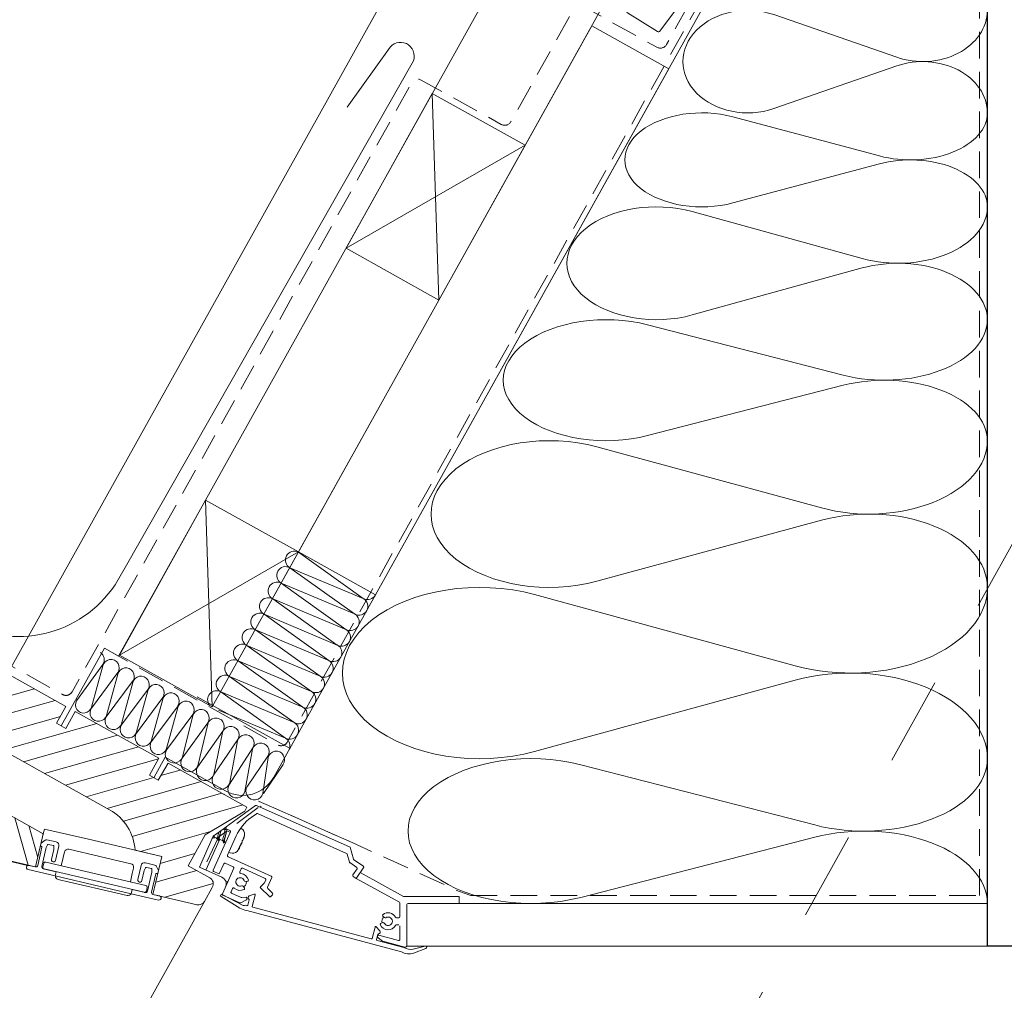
# Model space of a CAD drawing. Extents: x -613240 to -325500, y -25863 to 152403.
# Tile 93 of 254: x -389005 to -388727, y -3562 to -3288. Entities that reach past the tile are written whole.
import ezdxf

# ---------------------------------------------------------------- set-up
doc = ezdxf.new("R2010")
doc.units = 0
doc.header["$MEASUREMENT"] = 0
doc.linetypes.add('HIDDEN', pattern=[11.25, 7.5, -3.75])
doc.linetypes.add('Hidden Line', pattern=[50, 25, -25])
for name, color, linetype, lineweight in [('ARCH dach_Nr_Pióra__5', 7, 'Continuous', 13), ('Arch dachowki_Nr_Pióra__21', 7, 'Continuous', 9), ('Arch dachy_Nr_Pióra__5', 7, 'Continuous', 13), ('Arch konstrukcja dachu_Nr_Pióra__21_Nr_Pióra__21', 7, 'Continuous', 9), ('Arch okna_Nr_Pióra__5', 7, 'Continuous', 13), ('Arch stropy_Nr_Pióra__21', 7, 'Continuous', 9), ('INWENT.ŚCIANY_Nr_Pióra__1', 7, 'Continuous', 25)]:
    doc.layers.add(name, color=color, linetype=linetype, lineweight=lineweight)
doc.layers.add('Arch ocieplenie', color=7, linetype='Continuous')
doc.layers.add('Arch ocieplenie_Nr_Pióra__4', color=7, linetype='Continuous', lineweight=13, true_color=0x029e21)

# ---------------------------------------------------------------- blocks, each defined once
blk = doc.blocks.new('Izolacja cieplna 14_54', base_point=(-388732.19, -3496.74))
at = {"layer": 'Arch ocieplenie_Nr_Pióra__4', "linetype": 'Continuous'}
for p, q in [((-388786.42, -3470.55), (-388859.95, -3450.44)), ((-388859.95, -3494.71), (-388786.42, -3474.61))]:
    blk.add_line(p, q, dxfattribs=at)
for centre, start_param, end_param in [((-388875.48, -3472.58), 4.299595, 8.266775), ((-388770.89, -3448.41), 1.158004, 3.141593), ((-388770.89, -3496.74), 3.141593, 5.125182)]:
    blk.add_ellipse(centre, major_axis=(-38.71, 0), ratio=0.624319, start_param=start_param, end_param=end_param, dxfattribs=at)
blk = doc.blocks.new('Izolacja cieplna 14_55', base_point=(-388732.19, -3448.41))
at = {"layer": 'Arch ocieplenie_Nr_Pióra__4', "linetype": 'Continuous'}
for p, q in [((-388778.97, -3425.97), (-388842.41, -3408.74)), ((-388842.41, -3446.67), (-388778.97, -3429.44))]:
    blk.add_line(p, q, dxfattribs=at)
for centre, start_param, end_param in [((-388855.8, -3427.7), 4.299595, 8.266775), ((-388765.58, -3407), 1.158004, 3.141593), ((-388765.58, -3448.41), 3.141593, 5.125182)]:
    blk.add_ellipse(centre, major_axis=(-33.39, 0), ratio=0.620154, start_param=start_param, end_param=end_param, dxfattribs=at)
blk = doc.blocks.new('Izolacja cieplna 14_56', base_point=(-388732.19, -3341.01))
at = {"layer": 'Arch ocieplenie_Nr_Pióra__4', "linetype": 'Continuous'}
for p, q in [((-388762.68, -3326.63), (-388804.01, -3315.59)), ((-388804.01, -3339.89), (-388762.68, -3328.86))]:
    blk.add_line(p, q, dxfattribs=at)
for centre, start_param, end_param in [((-388812.74, -3327.74), 4.299595, 8.266775), ((-388753.95, -3314.48), 1.158004, 3.141593), ((-388753.95, -3341.01), 3.141593, 5.125182)]:
    blk.add_ellipse(centre, major_axis=(-21.76, 0), ratio=0.609705, start_param=start_param, end_param=end_param, dxfattribs=at)
blk = doc.blocks.new('Izolacja cieplna 14_57', base_point=(-388732.19, -3407))
at = {"layer": 'Arch ocieplenie_Nr_Pióra__4', "linetype": 'Continuous'}
for p, q in [((-388772.9, -3388.49), (-388828.09, -3374.28)), ((-388828.09, -3405.56), (-388772.9, -3391.36))]:
    blk.add_line(p, q, dxfattribs=at)
for centre, start_param, end_param in [((-388839.75, -3389.92), 4.299595, 8.266775), ((-388761.24, -3372.85), 1.158004, 3.141593), ((-388761.24, -3407), 3.141593, 5.125182)]:
    blk.add_ellipse(centre, major_axis=(-29.05, 0), ratio=0.587743, start_param=start_param, end_param=end_param, dxfattribs=at)
blk = doc.blocks.new('Izolacja cieplna 14_59', base_point=(-388732.19, -3372.85))
at = {"layer": 'Arch ocieplenie_Nr_Pióra__4', "linetype": 'Continuous'}
for p, q in [((-388767.55, -3355.59), (-388815.5, -3342.35)), ((-388815.5, -3371.51), (-388767.55, -3358.26))]:
    blk.add_line(p, q, dxfattribs=at)
for centre, start_param, end_param in [((-388825.62, -3356.93), 4.299595, 8.266775), ((-388757.43, -3341.01), 1.158004, 3.141593), ((-388757.43, -3372.84), 3.141593, 5.125182)]:
    blk.add_ellipse(centre, major_axis=(-25.24, 0), ratio=0.630715, start_param=start_param, end_param=end_param, dxfattribs=at)
blk = doc.blocks.new('Izolacja cieplna 14_61', base_point=(-388732.19, -3314.48))
at = {"layer": 'Arch ocieplenie_Nr_Pióra__4', "linetype": 'Continuous'}
for p, q in [((-388757.79, -3298.79), (-388792.49, -3286.74)), ((-388792.5, -3313.26), (-388757.79, -3301.22))]:
    blk.add_line(p, q, dxfattribs=at)
for centre, start_param, end_param in [((-388799.82, -3300), 4.299595, 8.266775), ((-388750.46, -3285.53), 1.158004, 3.141593), ((-388750.46, -3314.48), 3.141593, 5.125182)]:
    blk.add_ellipse(centre, major_axis=(-18.27, 0), ratio=0.792251, start_param=start_param, end_param=end_param, dxfattribs=at)
blk = doc.blocks.new('Izolacja cieplna 14_63', base_point=(-388732.19, -3496.74))
at = {"layer": 'Arch ocieplenie_Nr_Pióra__4', "linetype": 'Continuous'}
for p, q in [((-388846.96, -3498.45), (-388780.91, -3515.46)), ((-388780.91, -3518.89), (-388846.96, -3535.89))]:
    blk.add_line(p, q, dxfattribs=at)
for centre, start_param, end_param in [((-388860.91, -3517.17), 1.158003, 5.125183), ((-388766.96, -3496.74), 4.299596, 6.283185), ((-388766.96, -3537.61), 6.283185, 8.266774)]:
    blk.add_ellipse(centre, major_axis=(34.77, 0), ratio=0.587743, start_param=start_param, end_param=end_param, dxfattribs=at)

msp = doc.modelspace()

# ---------------------------------------------------------------- linework, layer by layer
at = {"layer": 'ARCH dach_Nr_Pióra__5', "linetype": 'Continuous'}
for p, q in [((-388950.95, -3482.08), (-386191.46, 1469.77)), ((-388926.59, -3438.41), (-388843.83, -3289.91)), ((-388843.83, -3289.91), (-388822.12, -3302.01)), ((-388904.87, -3450.51), (-388822.12, -3302.01)), ((-388888.83, -3309.02), (-388913.17, -3352.69)), ((-388888.83, -3309.02), (-388913.17, -3352.69)), ((-388888.83, -3309.02), (-388862.62, -3323.62)), ((-388888.83, -3309.02), (-388886.96, -3367.3)), ((-388888.83, -3309.02), (-388886.96, -3367.3)), ((-388888.83, -3309.02), (-388862.62, -3323.62)), ((-388862.62, -3323.62), (-388913.17, -3352.69)), ((-388862.62, -3323.62), (-388913.17, -3352.69)), ((-388862.62, -3323.62), (-388886.96, -3367.3)), ((-388862.62, -3323.62), (-388886.96, -3367.3)), ((-388913.17, -3352.69), (-388886.96, -3367.3)), ((-388913.17, -3352.69), (-388886.96, -3367.3)), ((-388952.79, -3423.81), (-388977.13, -3467.49)), ((-388952.79, -3423.81), (-388926.59, -3438.41)), ((-388952.79, -3423.81), (-388950.93, -3482.09)), ((-388926.59, -3438.41), (-388977.13, -3467.49)), ((-388926.59, -3438.41), (-388950.93, -3482.09)), ((-388926.59, -3438.41), (-388904.87, -3450.51)), ((-388977.13, -3467.49), (-388950.93, -3482.09))]:
    msp.add_line(p, q, dxfattribs=at)
at = {"layer": 'Arch dachowki_Nr_Pióra__21', "linetype": 'Continuous'}
for p, q in [((-389008.73, -3472.77), (-386229.41, 1514.66)), ((-388977.35, -3467.83), (-386217.67, 1484.37)), ((-388993.56, -3487.5), (-388981.36, -3465.6)), ((-388981.36, -3465.6), (-388977.35, -3467.83))]:
    msp.add_line(p, q, dxfattribs=at)
at = {"layer": 'Arch dachy_Nr_Pióra__5', "linetype": 'Continuous'}
for p, q in [((-388908.31, -3451.52), (-388926.55, -3438.49)), ((-388910.75, -3455.9), (-388928.99, -3442.87)), ((-388928.99, -3442.87), (-388908.31, -3451.52)), ((-388931.43, -3447.24), (-388910.75, -3455.9)), ((-388913.19, -3460.28), (-388931.43, -3447.24)), ((-388915.63, -3464.66), (-388933.87, -3451.62)), ((-388933.87, -3451.62), (-388913.19, -3460.28)), ((-388918.07, -3469.04), (-388936.31, -3456)), ((-388936.31, -3456), (-388915.63, -3464.66)), ((-388938.75, -3460.38), (-388918.07, -3469.04)), ((-388920.51, -3473.42), (-388938.75, -3460.38)), ((-388941.19, -3464.76), (-388920.51, -3473.42)), ((-388922.95, -3477.8), (-388941.19, -3464.76)), ((-388981.76, -3470.12), (-388989.19, -3480.41)), ((-388943.63, -3469.14), (-388922.95, -3477.8)), ((-388925.39, -3482.18), (-388943.63, -3469.14)), ((-388984.99, -3482.17), (-388981.8, -3470.53)), ((-388977.56, -3472.46), (-388984.99, -3482.48)), ((-388980.77, -3484.52), (-388977.58, -3472.88)), ((-388973.26, -3474.72), (-388980.83, -3484.97)), ((-388976.53, -3486.88), (-388973.34, -3475.23)), ((-388927.83, -3486.56), (-388946.07, -3473.52)), ((-388946.07, -3473.52), (-388925.39, -3482.18)), ((-388969.04, -3477.08), (-388976.53, -3487.22)), ((-388972.26, -3489.2), (-388969.12, -3477.58)), ((-388930.27, -3490.93), (-388948.51, -3477.9)), ((-388948.51, -3477.9), (-388927.83, -3486.56)), ((-388964.86, -3479.45), (-388972.29, -3489.51)), ((-388968.04, -3491.55), (-388964.89, -3479.93)), ((-388955.18, -3479.27), (-388928.97, -3493.88)), ((-388960.58, -3481.79), (-388968.06, -3491.87)), ((-388963.81, -3493.9), (-388960.67, -3482.28)), ((-388949.16, -3483.05), (-388930.27, -3490.93)), ((-388956.39, -3484.23), (-388963.76, -3494.17)), ((-388952.16, -3486.59), (-388959.4, -3496.59)), ((-388959.34, -3496.22), (-388956.44, -3484.64)), ((-388947.94, -3488.95), (-388955.07, -3499.14)), ((-388955.01, -3498.78), (-388952.21, -3487)), ((-388950.52, -3501.2), (-388947.99, -3489.36)), ((-388943.71, -3491.3), (-388950.56, -3501.43)), ((-388945.98, -3503.43), (-388943.76, -3491.71)), ((-388939.48, -3493.66), (-388946.04, -3503.95)), ((-388941.7, -3506.05), (-388939.53, -3494.07)), ((-388935.25, -3496.02), (-388940.98, -3504.49)), ((-388936.64, -3506.59), (-388935.18, -3496.39)), ((-388930.9, -3498.34), (-388936.44, -3506.59)), ((-388947.01, -3516), (-388938.69, -3509.98)), ((-388938.39, -3509.95), (-388912.04, -3521.75)), ((-388938.45, -3512.28), (-388939.9, -3513.33)), ((-388913, -3523.51), (-388938.15, -3512.25)), ((-388950.67, -3528.22), (-388945.81, -3517.36)), ((-388950.65, -3518.63), (-388946.94, -3515.95)), ((-388947.41, -3516.87), (-388947.9, -3516.64)), ((-388947.41, -3516.29), (-388947.63, -3516.77)), ((-388945.96, -3516.97), (-388946.96, -3516.52)), ((-388945.95, -3517.52), (-388946.86, -3517.11)), ((-388942.77, -3516.48), (-388942.93, -3516.41)), ((-388954.56, -3527.36), (-388950.65, -3518.63)), ((-388948.9, -3519.6), (-388952.73, -3528.18)), ((-388950.37, -3518.83), (-388949.39, -3519.27)), ((-388948.91, -3519.48), (-388947.93, -3519.92)), ((-388947.45, -3520.14), (-388947.12, -3520.28)), ((-388944.15, -3518.55), (-388946.6, -3524.02)), ((-388941.81, -3518.21), (-388942.02, -3519.12)), ((-388941.8, -3518.2), (-388941.81, -3518.21)), ((-388942.95, -3520.76), (-388942.64, -3520.65)), ((-388912.04, -3521.75), (-388911.08, -3525.12)), ((-388946.45, -3524.42), (-388934.26, -3529.88)), ((-388946.21, -3523.16), (-388945.83, -3523.32)), ((-388912.2, -3525.93), (-388912.83, -3523.7)), ((-388910.96, -3525.28), (-388908.25, -3527.12)), ((-388948.17, -3530.22), (-388954.56, -3527.36)), ((-388947.66, -3526.4), (-388948.85, -3529.04)), ((-388948.06, -3534.87), (-388944.83, -3527.66)), ((-388944.98, -3527.27), (-388947.26, -3526.24)), ((-388942.72, -3527.84), (-388943.11, -3528.71)), ((-388935.98, -3530.53), (-388942.32, -3527.69)), ((-388910.13, -3527.41), (-388912.08, -3526.09)), ((-388911.23, -3529.57), (-388910.05, -3527.83)), ((-388908.19, -3527.4), (-388910.31, -3530.52)), ((-388949.24, -3529.19), (-388950.52, -3528.62)), ((-388946.55, -3531.49), (-388947.15, -3531.23)), ((-388936.19, -3531.74), (-388935.82, -3530.93)), ((-388934.11, -3530.27), (-388935.33, -3533.01)), ((-388910.57, -3530.38), (-388911.15, -3529.98)), ((-388898.25, -3537.16), (-388910.31, -3530.52)), ((-388909.18, -3528.86), (-388896.92, -3535.62)), ((-388947.12, -3532.76), (-388946.55, -3531.49)), ((-388945.19, -3533.36), (-388945.62, -3534.32)), ((-388942.19, -3532.72), (-388941.84, -3533.21)), ((-388940.99, -3531.31), (-388941.59, -3531.37)), ((-388937.3, -3532.91), (-388936.25, -3531.83)), ((-388934.78, -3535.63), (-388937.3, -3533.19)), ((-388935.27, -3533.35), (-388933.88, -3534.7)), ((-388943.11, -3538.92), (-388948.42, -3535.68)), ((-388948.08, -3535.07), (-388942.16, -3538.15)), ((-388943.15, -3537.4), (-388947.91, -3535.27)), ((-388945.47, -3534.72), (-388942.76, -3535.93)), ((-388941.29, -3536.6), (-388942.89, -3537.4)), ((-388942.61, -3535.95), (-388941.38, -3535.83)), ((-388941.16, -3536), (-388941.13, -3536.3)), ((-388940.9, -3538.09), (-388940.5, -3536.61)), ((-388939.05, -3535), (-388940.49, -3535.49)), ((-388938.79, -3535.24), (-388939.64, -3538.42)), ((-388933.87, -3535.12), (-388934.36, -3535.62)), ((-388896.92, -3535.62), (-388881.28, -3535.61)), ((-388881.28, -3535.61), (-388881.28, -3537.61)), ((-388941.14, -3538.23), (-388941.58, -3538.11)), ((-388941.18, -3539.56), (-388897.54, -3551.25)), ((-388906.08, -3547.62), (-388939.5, -3538.67)), ((-388897.98, -3541.33), (-388897.98, -3537.46)), ((-388895.98, -3537.92), (-388895.98, -3549.46)), ((-388881.28, -3537.61), (-388895.68, -3537.62)), ((-388902.76, -3541.17), (-388902.33, -3541.6)), ((-388898.28, -3541.63), (-388898.93, -3541.63)), ((-388904.98, -3544.29), (-388905.83, -3547.48)), ((-388903.63, -3545.36), (-388904.63, -3544.21)), ((-388902.71, -3543.02), (-388903.3, -3543.17)), ((-388898.93, -3543.63), (-388898.28, -3543.63)), ((-388897.98, -3547.74), (-388897.98, -3543.93)), ((-388904.58, -3547.81), (-388904.18, -3546.34)), ((-388904.25, -3546.97), (-388904.17, -3546.68)), ((-388902.88, -3548.24), (-388904.14, -3547.28)), ((-388903.92, -3546.54), (-388898.36, -3548.03)), ((-388896.9, -3550.08), (-388904.43, -3548.06)), ((-388896.61, -3549.95), (-388902.78, -3548.29)), ((-388894.2, -3550.55), (-388890.84, -3549.63)), ((-388890.63, -3550.3), (-388894.11, -3551.59))]:
    msp.add_line(p, q, dxfattribs=at)
at = {"layer": 'Arch dachy_Nr_Pióra__5', "linetype": 'Continuous', "flags": 128}
for points in [[(-388795.41, -3252.2), (-388824.61, -3291.4, -0.38863), (-388825.27, -3291.52), (-388833.77, -3286.25, -0.439601), (-388833.9, -3285.52), (-388825.96, -3274.89)], [(-388912.87, -3312.84), (-388900.72, -3295.92, -0.923039), (-388894.49, -3300.46), (-388975.13, -3442.15), (-388978.34, -3447.67, -0.394665), (-389022.1, -3457.91), (-389070.31, -3430.49, 1), (-389073.78, -3436.57), (-389062.84, -3442.63)]]:
    msp.add_lwpolyline(points, format="xyb", dxfattribs=at)
at = {"layer": 'Arch dachy_Nr_Pióra__5', "linetype": 'HIDDEN', "flags": 128}
for points in [[(-388981.36, -3465.6), (-388932.47, -3492.84, 0.414214), (-388929.75, -3492.07), (-388802.58, -3263.86)], [(-388811.13, -3274.37), (-388822.73, -3295.19, -0.413433), (-388825.44, -3295.96), (-388846.24, -3284.45, 0.413433), (-388848.96, -3285.22), (-388866.64, -3316.95, -0.413433), (-388869.36, -3317.73), (-388891.96, -3305.21, 0.413433), (-388894.68, -3305.99), (-388990.46, -3477.86, -0.414214), (-388993.18, -3478.63), (-389052.11, -3445.8)]]:
    msp.add_lwpolyline(points, format="xyb", dxfattribs=at)
for points in [[(-388734.42, -3535.38), (-388734.42, -3267.38)], [(-388911.45, -3520.4), (-388937.84, -3508.72), (-388911.45, -3520.4), (-388881.45, -3534.14)], [(-388937.94, -3510.54), (-388949.81, -3519.37)], [(-388949.26, -3519.05), (-388953.41, -3527.81)], [(-388881.45, -3534.14), (-388877.99, -3535.38)], [(-388877.99, -3535.38), (-388734.42, -3535.38)]]:
    msp.add_lwpolyline(points, dxfattribs=at)
at = {"layer": 'Arch dachy_Nr_Pióra__5', "linetype": 'Continuous'}
for centre, radius, start, end in [((-388927.77, -3440.68), 2.51, 60.8707, 240.8707), ((-388930.21, -3445.05), 2.51, 60.8707, 240.8707), ((-388932.65, -3449.43), 2.51, 60.8707, 240.8707), ((-388907.09, -3449.34), 2.51, 240.8707, 331.9626), ((-388935.09, -3453.81), 2.51, 60.8707, 240.8707), ((-388909.53, -3453.71), 2.51, 240.8707, 60.8707), ((-388937.53, -3458.19), 2.51, 60.8707, 240.8707), ((-388911.97, -3458.09), 2.51, 240.8707, 60.8707), ((-388939.97, -3462.57), 2.51, 60.8707, 240.8707), ((-388914.41, -3462.47), 2.51, 240.8707, 60.8707), ((-388942.41, -3466.95), 2.51, 60.8707, 240.8707), ((-388983.88, -3468.82), 2.48, 328.4596, 54.7497), ((-388916.85, -3466.85), 2.51, 240.8707, 60.8707), ((-388979.51, -3471.12), 2.36, 325.7295, 165.411), ((-388944.85, -3471.33), 2.51, 60.8707, 240.8707), ((-388919.29, -3471.23), 2.51, 240.8707, 60.8707), ((-388975.29, -3473.48), 2.37, 328.6147, 165.1494), ((-388971.05, -3475.83), 2.37, 328.1087, 165.3679), ((-388947.29, -3475.71), 2.51, 60.8707, 240.8707), ((-388921.73, -3475.61), 2.51, 240.8707, 60.8707), ((-388966.83, -3478.16), 2.36, 326.7627, 165.6977), ((-388962.6, -3480.54), 2.37, 328.1039, 165.1302), ((-388949.73, -3480.09), 2.51, 60.8707, 218.0411), ((-388924.17, -3479.99), 2.51, 240.8707, 60.8707), ((-388987.21, -3481.58), 2.3, 149.4653, 345.1087), ((-388958.37, -3482.9), 2.38, 326.1152, 164.8864), ((-388983.04, -3483.83), 2.37, 145.3511, 343.076), ((-388954.14, -3485.26), 2.38, 326.1152, 164.8864), ((-388926.61, -3484.37), 2.51, 240.8707, 60.8707), ((-388978.8, -3486.19), 2.37, 149.0906, 343.2015), ((-388949.91, -3487.62), 2.38, 326.1152, 164.8864), ((-388929.05, -3488.74), 2.51, 240.8707, 60.8707), ((-388974.53, -3488.51), 2.38, 147.1928, 343.0136), ((-388970.31, -3490.85), 2.38, 145.8986, 342.7667), ((-388945.69, -3489.98), 2.38, 326.1152, 164.8864), ((-388966.09, -3493.2), 2.38, 146.0151, 342.8512), ((-388941.46, -3492.34), 2.38, 326.1152, 164.8864), ((-388937.23, -3494.7), 2.38, 326.1152, 164.8864), ((-388931.49, -3493.12), 2.51, 335.3637, 60.8707), ((-388961.7, -3495.53), 2.46, 146.436, 343.6671), ((-388932.88, -3497.01), 2.38, 326.1152, 164.8864), ((-388957.34, -3497.96), 2.47, 146.2987, 340.51), ((-388952.89, -3500.38), 2.51, 150.3914, 340.9838), ((-388948.45, -3502.83), 2.53, 146.259, 346.3458), ((-388944.06, -3505.38), 2.45, 144.2151, 344.1712), ((-388939, -3505.92), 2.45, 144.2151, 344.1712), ((-388938.51, -3510.22), 0.3, 65.8783, 125.8772), ((-388936.28, -3508.08), 2.34, 241.616, 250.1817), ((-388932.28, -3523.86), 13, 125.8772, 155.8783), ((-388938.27, -3512.52), 0.3, 65.8783, 125.8772), ((-389023.5, -3356.33), 177.64, 295.3543, 295.5576), ((-388946.84, -3516.25), 0.3, 125.8772, 245.8783), ((-388927.45, -3521.39), 19.87, 167.3909, 168.9576), ((-388946.08, -3517.24), 0.3, 335.8783, 65.8783), ((-388943.44, -3517.99), 1.65, 352.8019, 65.8783), ((-389104.42, -3563.85), 160.1, 16.1885, 16.31), ((-388933.92, -3530.68), 20.17, 144.1718, 144.3405), ((-389094.88, -3562.17), 151.69, 16.1949, 16.4458), ((-388931.89, -3531.75), 20.88, 144.1445, 144.3651), ((-389089.5, -3561.7), 147.61, 16.1991, 16.4578), ((-389012.65, -3376.76), 155.75, 295.3498, 295.3997), ((-388945.24, -3519.66), 2.79, 343.8444, 353.9535), ((-388947.52, -3517.06), 5.82, 330.1924, 341.5641), ((-388947.8, -3517.44), 6.04, 340.1437, 352.7238), ((-388937.23, -3520.85), 5.08, 163.2476, 164.5093), ((-388944.77, -3518.61), 2.79, 343.8441, 353.9539), ((-388897.13, -3517.52), 0.3, 285.8783, 290.8772), ((-388930.97, -3532.01), 20.21, 144.1614, 144.3559), ((-388945.16, -3521.81), 1.65, 245.8783, 318.9546), ((-388948.43, -3518.96), 6, 318.9546, 328.7317), ((-388946.97, -3520.45), 3.93, 328.8745, 342.882), ((-388946.63, -3519.94), 3.94, 319.9375, 329.2811), ((-388946.74, -3519.85), 4.09, 329.0551, 331.2385), ((-388948.43, -3518.96), 6, 330.1259, 331.5368), ((-388946.23, -3519.07), 3.94, 319.9369, 329.2818), ((-388940.27, -3514.63), 6.7, 246.4173, 248.4937), ((-388945.27, -3519.67), 2.81, 329.7687, 334.9057), ((-388944.55, -3519.83), 2.09, 336.6806, 342.9247), ((-388945.12, -3519.33), 2.81, 336.8509, 341.9878), ((-388946.32, -3524.14), 0.3, 155.8783, 245.8783), ((-388913.12, -3523.78), 0.3, 15.8783, 65.8783), ((-388910.79, -3525.03), 0.3, 195.8783, 235.8783), ((-388950.4, -3528.35), 0.3, 155.8783, 245.8783), ((-388947.39, -3526.52), 0.3, 65.8783, 155.8783), ((-388945.1, -3527.54), 0.3, 335.8783, 65.8783), ((-388942.45, -3527.96), 0.3, 65.8783, 155.8783), ((-388911.91, -3525.85), 0.3, 195.8783, 235.8783), ((-388910.3, -3527.66), 0.3, 325.8783, 55.8783), ((-388908.36, -3527.29), 0.2, 325.8783, 55.8783), ((-388949.12, -3528.92), 0.3, 245.8783, 335.8783), ((-388948.99, -3532.05), 2, 335.8783, 65.8783), ((-388943.05, -3531.53), 1.2, 17.4152, 294.3413), ((-388942.84, -3528.83), 0.3, 155.8783, 259.784), ((-388943.05, -3531.53), 2.4, 14.0852, 86.0436), ((-388941.62, -3531.08), 0.3, 197.4152, 275.8783), ((-388941.02, -3531.01), 0.3, 275.8783, 14.0852), ((-388936.1, -3530.81), 0.3, 335.8783, 65.8783), ((-388934.38, -3530.15), 0.3, 335.8783, 65.8783), ((-388910.98, -3529.73), 0.3, 145.8783, 235.8783), ((-388910.4, -3530.13), 0.3, 235.8783, 325.8783), ((-388944.92, -3533.48), 0.3, 51.9726, 155.8783), ((-388943.05, -3531.53), 2.4, 225.7129, 297.6713), ((-388942.44, -3532.89), 0.3, 35.8783, 114.3413), ((-388943.05, -3531.53), 1.75, 305.8783, 335.8783), ((-388942.08, -3533.39), 0.3, 297.6713, 35.8783), ((-388943.05, -3531.53), 1.75, 335.8783, 5.8783), ((-388937.16, -3533.05), 0.2, 135.8783, 225.8783), ((-388936.46, -3531.62), 0.3, 315.8783, 335.8783), ((-388935.06, -3533.13), 0.3, 155.8783, 225.8783), ((-388948.23, -3535.38), 0.35, 63.667, 238.667), ((-388947.79, -3534.99), 0.3, 155.8783, 245.8783), ((-388945.35, -3534.44), 0.3, 155.8783, 245.8783), ((-388942.64, -3535.66), 0.3, 245.8783, 275.8783), ((-388941.36, -3536.03), 0.2, 5.8783, 95.8783), ((-388941.42, -3536.33), 0.3, 296.5726, 5.8783), ((-388940.33, -3535.96), 0.5, 108.8903, 238.4078), ((-388940.69, -3536.56), 0.2, 345.0093, 58.4078), ((-388938.98, -3535.18), 0.2, 345.0093, 108.8903), ((-388934.57, -3535.42), 0.3, 225.8783, 315.8783), ((-388934.09, -3534.91), 0.3, 315.8783, 45.8783), ((-388943.02, -3537.13), 0.3, 245.8783, 296.5726), ((-388939.94, -3532.69), 6.99, 243.0106, 259.7459), ((-388941.98, -3536.6), 1.56, 263.5046, 284.8967), ((-388941.09, -3538.04), 0.2, 255.0093, 345.0093), ((-388939.45, -3538.48), 0.2, 165.0093, 255.0093), ((-388898.28, -3537.46), 0.3, 0.0082, 85.0093), ((-388895.68, -3537.92), 0.3, 90.0082, 180.0082), ((-388901.29, -3542.64), 1.75, 135.0093, 195.0093), ((-388902.55, -3540.95), 0.3, 126.7961, 225.0093), ((-388901.29, -3542.64), 2.4, 28.7904, 126.7961), ((-388901.29, -3542.64), 1.2, 206.5463, 123.4724), ((-388902.12, -3541.38), 0.3, 225.0093, 303.4724), ((-388898.93, -3541.33), 0.3, 208.7904, 270.0082), ((-388898.28, -3541.33), 0.3, 270.0082, 0.0082), ((-388904.79, -3544.34), 0.2, 41.1283, 165.0093), ((-388903.22, -3543.46), 0.3, 105.0093, 203.2226), ((-388901.29, -3542.64), 2.4, 203.2226, 331.226), ((-388902.64, -3543.31), 0.3, 26.5463, 105.0093), ((-388898.93, -3543.93), 0.3, 90.0082, 151.226), ((-388906.03, -3547.43), 0.2, 255.0093, 345.0093), ((-388904.38, -3547.86), 0.2, 165.0093, 255.0093), ((-388903.96, -3547.05), 0.3, 165.0093, 232.6292), ((-388903.99, -3546.39), 0.2, 91.6109, 165.0093), ((-388903.98, -3546.73), 0.2, 75.0093, 165.0093), ((-388904.01, -3545.69), 0.5, 271.6109, 41.1283), ((-388898.28, -3547.74), 0.3, 255.0093, 0.0082), ((-388902.7, -3548), 0.3, 232.6292, 255.0093), ((-388894.67, -3545.37), 5.2, 244.6805, 275.2183), ((-388896.48, -3549.46), 0.5, 255.0093, 0.0082), ((-388890.75, -3549.97), 0.35, 290.3813, 105.3813), ((-388895.46, -3547.73), 4.09, 239.4908, 289.2275)]:
    msp.add_arc(centre, radius, start, end, dxfattribs=at)
for points, knots in [([(-388949.21, -3519.86), (-388949.22, -3519.81), (-388949.22, -3519.71), (-388949.19, -3519.56), (-388949.14, -3519.31), (-388949.03, -3518.92), (-388948.9, -3518.48), (-388948.77, -3518.05), (-388948.62, -3517.57), (-388948.5, -3517.15), (-388948.49, -3517.12), (-388948.49, -3517.09), (-388948.48, -3517.06)], [0, 0, 0, 0, 1, 1, 1, 2, 2, 2, 3, 3, 3, 4, 4, 4, 4]), ([(-388948.91, -3519.48), (-388948.95, -3519.46), (-388948.96, -3519.37), (-388948.94, -3519.21), (-388948.92, -3519.01), (-388948.85, -3518.72), (-388948.77, -3518.38), (-388948.69, -3518.05), (-388948.59, -3517.68), (-388948.51, -3517.36), (-388948.48, -3517.24), (-388948.46, -3517.13), (-388948.43, -3517.03)], [0, 0, 0, 0, 1, 1, 1, 2, 2, 2, 3, 3, 3, 4, 4, 4, 4]), ([(-388947.41, -3516.87), (-388947.37, -3516.89), (-388947.35, -3516.97), (-388947.37, -3517.12), (-388947.39, -3517.31), (-388947.45, -3517.6), (-388947.54, -3517.94), (-388947.62, -3518.27), (-388947.72, -3518.63), (-388947.8, -3518.96), (-388947.88, -3519.28), (-388947.93, -3519.56), (-388947.95, -3519.73), (-388947.95, -3519.8), (-388947.95, -3519.85), (-388947.94, -3519.88)], [0, 0, 0, 0, 1, 1, 1, 2, 2, 2, 3, 3, 3, 4, 4, 4, 5, 5, 5, 5]), ([(-388947.75, -3520.52), (-388947.76, -3520.48), (-388947.76, -3520.41), (-388947.74, -3520.31), (-388947.71, -3520.09), (-388947.62, -3519.73), (-388947.49, -3519.3), (-388947.37, -3518.88), (-388947.22, -3518.4), (-388947.09, -3517.96), (-388946.96, -3517.53), (-388946.86, -3517.15), (-388946.81, -3516.9), (-388946.77, -3516.66), (-388946.78, -3516.55), (-388946.86, -3516.59)], [0, 0, 0, 0, 1, 1, 1, 2, 2, 2, 3, 3, 3, 4, 4, 4, 5, 5, 5, 5]), ([(-388950.67, -3519.21), (-388950.69, -3519.15), (-388950.67, -3519.01), (-388950.63, -3518.81), (-388950.61, -3518.74), (-388950.59, -3518.66), (-388950.57, -3518.58)], [0, 0, 0, 0, 1, 1, 1, 2, 2, 2, 2]), ([(-388949.05, -3517.47), (-388949.1, -3517.71), (-388949.17, -3517.95), (-388949.23, -3518.18), (-388949.31, -3518.51), (-388949.38, -3518.81), (-388949.4, -3519.01), (-388949.41, -3519.11), (-388949.41, -3519.19), (-388949.4, -3519.23)], [0, 0, 0, 0, 1, 1, 1, 2, 2, 2, 3, 3, 3, 3]), ([(-388947.45, -3520.14), (-388947.48, -3520.12), (-388947.5, -3520.05), (-388947.49, -3519.94), (-388947.48, -3519.76), (-388947.42, -3519.49), (-388947.34, -3519.16), (-388947.26, -3518.84), (-388947.16, -3518.47), (-388947.08, -3518.14), (-388947.03, -3517.93), (-388946.98, -3517.74), (-388946.95, -3517.58)], [0, 0, 0, 0, 1, 1, 1, 2, 2, 2, 3, 3, 3, 4, 4, 4, 4]), ([(-388947.39, -3520.23), (-388947.5, -3520.38), (-388947.59, -3520.49), (-388947.65, -3520.53), (-388947.69, -3520.56), (-388947.72, -3520.57), (-388947.73, -3520.55)], [0, 0, 0, 0, 1, 1, 1, 2, 2, 2, 2])]:
    msp.add_open_spline(points, degree=3, knots=knots, dxfattribs=at)
for points in [[(-388950.28, -3518.89), (-388950.37, -3519.01), (-388950.44, -3519.1), (-388950.5, -3519.16)], [(-388950.37, -3518.83), (-388950.42, -3518.81), (-388950.42, -3518.68), (-388950.39, -3518.48)], [(-388950.39, -3518.47), (-388950.4, -3518.48), (-388950.4, -3518.44), (-388950.39, -3518.44)], [(-388948.84, -3519.57), (-388948.97, -3519.75), (-388949.07, -3519.86), (-388949.13, -3519.9)]]:
    msp.add_open_spline(points, degree=3, dxfattribs=at)
at = {"layer": 'Arch konstrukcja dachu_Nr_Pióra__21_Nr_Pióra__21', "linetype": 'Continuous'}
for p, q in [((-386169.61, 1457.55), (-388933.57, -3501.97)), ((-388964.18, -3496.36), (-388967.38, -3502.11)), ((-388947.17, -3505.84), (-388964.18, -3496.36))]:
    msp.add_line(p, q, dxfattribs=at)
at = {"layer": 'Arch konstrukcja dachu_Nr_Pióra__21_Nr_Pióra__21', "linetype": 'Hidden Line'}
msp.add_line((-388722.66, -3431.64), (-389576.21, -4963.23), dxfattribs=at)
at = {"layer": 'Arch konstrukcja dachu_Nr_Pióra__21_Nr_Pióra__21', "linetype": 'Continuous'}
msp.add_arc((-388942.31, -3497.1), 10, 240.8707, 330.8689, dxfattribs=at)
at = {"layer": 'Arch okna_Nr_Pióra__5', "linetype": 'Continuous'}
for p, q in [((-388992.22, -3481.97), (-389051.62, -3448.87)), ((-389043.64, -3475.64), (-388979.88, -3511.18)), ((-389027.67, -3484.54), (-389001.14, -3477)), ((-389021.79, -3487.82), (-388995.26, -3480.28)), ((-388994.91, -3486.75), (-388992.22, -3481.97)), ((-388989.59, -3483.44), (-388992.2, -3488.24)), ((-388989.73, -3483.66), (-388989.38, -3483.56)), ((-388966.02, -3496.58), (-388989.59, -3483.44)), ((-389015.9, -3491.1), (-388993.73, -3484.8)), ((-388992.2, -3488.24), (-388994.91, -3486.75)), ((-389010.02, -3494.38), (-388983.49, -3486.84)), ((-389004.14, -3497.66), (-388977.61, -3490.11)), ((-388998.25, -3500.93), (-388971.73, -3493.39)), ((-388992.37, -3504.21), (-388966.11, -3496.75)), ((-388968.61, -3501.43), (-388966.02, -3496.58)), ((-388968.61, -3501.43), (-388966.02, -3496.58)), ((-388963.4, -3498.04), (-388966.16, -3502.79)), ((-388963.4, -3498.04), (-388966.16, -3502.79)), ((-388965.41, -3501.5), (-388959.96, -3499.95)), ((-388963.4, -3498.04), (-388941.12, -3510.45)), ((-388941.12, -3510.45), (-388963.4, -3498.04)), ((-388998.59, -3517.92), (-389025.18, -3503.1)), ((-388986.49, -3507.49), (-388967.44, -3502.08)), ((-388980.6, -3510.77), (-388954.08, -3503.23)), ((-388966.16, -3502.79), (-388968.61, -3501.43)), ((-388966.16, -3502.79), (-388968.61, -3501.43)), ((-388975.97, -3514.4), (-388948.19, -3506.51)), ((-388973.52, -3518.66), (-388942.31, -3509.79)), ((-388952.88, -3518.2), (-388941.73, -3511.53)), ((-388952.88, -3518.2), (-388941.73, -3511.53)), ((-388941.73, -3511.53), (-388941.12, -3510.45)), ((-388941.73, -3511.53), (-388941.12, -3510.45)), ((-389002.84, -3526.82), (-389006.64, -3513.43)), ((-389000.16, -3524.63), (-389002.72, -3515.62)), ((-388998.28, -3516.59), (-388998.51, -3517.59)), ((-388998.28, -3516.59), (-388998.51, -3517.59)), ((-388985.8, -3519.5), (-388998.28, -3516.59)), ((-388985.8, -3519.5), (-388998.28, -3516.59)), ((-388971.12, -3522.93), (-388951.42, -3517.33)), ((-388998.51, -3517.59), (-389000.78, -3527.3)), ((-388998.51, -3517.59), (-389000.78, -3527.3)), ((-389000.78, -3527.3), (-388998.51, -3517.59)), ((-388998.05, -3519.7), (-388999.21, -3520.56)), ((-388998.67, -3518.26), (-388998.8, -3517.8)), ((-388994.92, -3520.25), (-388997.64, -3519.61)), ((-388994.92, -3520.25), (-388997.64, -3519.61)), ((-388973.47, -3522.38), (-388985.8, -3519.5)), ((-388973.47, -3522.38), (-388985.8, -3519.5)), ((-388957.75, -3526.94), (-388952.88, -3518.2)), ((-388957.75, -3526.94), (-388952.88, -3518.2)), ((-388998.97, -3521.76), (-389000.18, -3526.93)), ((-388998.97, -3521.76), (-389000.18, -3526.93)), ((-388999.01, -3527.2), (-388997.76, -3521.84)), ((-388999.01, -3527.2), (-388997.76, -3521.84)), ((-388997.75, -3521.8), (-388997.41, -3521.06)), ((-388997.75, -3521.8), (-388997.41, -3521.06)), ((-388997.18, -3520.95), (-388995.74, -3521.29)), ((-388997.18, -3520.95), (-388995.74, -3521.29)), ((-388995.62, -3522.34), (-388996.28, -3525.17)), ((-388995.62, -3522.34), (-388996.28, -3525.17)), ((-388995.59, -3521.49), (-388995.61, -3522.3)), ((-388995.59, -3521.49), (-388995.61, -3522.3)), ((-388995.11, -3525.44), (-388994.18, -3521.45)), ((-388995.11, -3525.44), (-388994.18, -3521.45)), ((-388991.4, -3522.3), (-388973.87, -3526.4)), ((-388965.17, -3524.32), (-388973.47, -3522.38)), ((-388965.17, -3524.32), (-388973.47, -3522.38)), ((-388965.17, -3524.32), (-388973.47, -3522.38)), ((-388972.72, -3522.56), (-388965.17, -3524.32)), ((-389003.04, -3526.91), (-389014.31, -3524.27)), ((-389014.04, -3524.19), (-389000.79, -3527.3)), ((-388993.51, -3526.94), (-388992.97, -3524.64)), ((-388992.97, -3524.64), (-388992.6, -3523.05)), ((-388965.17, -3524.32), (-388967.67, -3535.03)), ((-388965.17, -3524.32), (-388967.67, -3535.03)), ((-388967.67, -3535.03), (-388965.17, -3524.32)), ((-388965.17, -3524.32), (-388967.67, -3535.03)), ((-388965.64, -3526.32), (-388955.86, -3523.54)), ((-389002.9, -3528.04), (-388995.21, -3529.83)), ((-389002.9, -3528.04), (-388995.21, -3529.83)), ((-389000.78, -3527.3), (-389002.63, -3526.87)), ((-389000.78, -3527.3), (-389002.63, -3526.87)), ((-388998.72, -3527.27), (-388998.49, -3526.29)), ((-388998.49, -3526.29), (-388998.72, -3527.27)), ((-388994.94, -3528.66), (-388998.64, -3527.8)), ((-388994.94, -3528.66), (-388998.64, -3527.8)), ((-388970.11, -3534.46), (-388998.35, -3527.87)), ((-388998.35, -3527.87), (-388970.11, -3534.46)), ((-388997.89, -3525.92), (-388969.65, -3532.52)), ((-388969.65, -3532.52), (-388997.89, -3525.92)), ((-388973.12, -3527.6), (-388973.49, -3529.19)), ((-388971, -3526.86), (-388971.93, -3530.85)), ((-388971, -3526.86), (-388971.93, -3530.85)), ((-388970.76, -3531.13), (-388970.1, -3528.3)), ((-388970.76, -3531.13), (-388970.1, -3528.3)), ((-388970.09, -3528.26), (-388969.75, -3527.52)), ((-388970.09, -3528.26), (-388969.75, -3527.52)), ((-388967.08, -3526.75), (-388969.8, -3526.11)), ((-388967.08, -3526.75), (-388969.8, -3526.11)), ((-388969.52, -3527.41), (-388968.09, -3527.75)), ((-388969.52, -3527.41), (-388968.09, -3527.75)), ((-388967.93, -3527.95), (-388967.96, -3528.76)), ((-388967.93, -3527.95), (-388967.96, -3528.76)), ((-388966.87, -3531.62), (-388955.27, -3528.32)), ((-388966.1, -3528.3), (-388966.75, -3527.01)), ((-388966.1, -3528.3), (-388966.75, -3527.01)), ((-388951.64, -3530.35), (-388957.75, -3526.94)), ((-388951.64, -3530.35), (-388957.75, -3526.94)), ((-388994.94, -3528.66), (-388995.21, -3529.83)), ((-388995.21, -3529.83), (-388994.94, -3528.66)), ((-388995.21, -3529.83), (-388993.26, -3530.29)), ((-388993.25, -3531.11), (-388994.42, -3530.84)), ((-388993.26, -3530.29), (-388975.73, -3534.38)), ((-388992.47, -3531.29), (-388993.25, -3531.11)), ((-388973.49, -3529.19), (-388974.03, -3531.49)), ((-388967.96, -3528.8), (-388969.21, -3534.16)), ((-388967.96, -3528.8), (-388969.21, -3534.16)), ((-388968.04, -3534.43), (-388966.84, -3529.27)), ((-388968.04, -3534.43), (-388966.84, -3529.27)), ((-388992.47, -3531.29), (-388976.89, -3534.93)), ((-388973.51, -3533.67), (-388973.79, -3534.84)), ((-388973.79, -3534.84), (-388973.51, -3533.67)), ((-388969.81, -3534.53), (-388973.51, -3533.67)), ((-388969.81, -3534.53), (-388973.51, -3533.67)), ((-388969.51, -3534.09), (-388969.28, -3533.12)), ((-388969.28, -3533.12), (-388969.51, -3534.09)), ((-388964.29, -3535.84), (-388950.62, -3531.95)), ((-388953.08, -3537.02), (-388950.91, -3533.06)), ((-388976.11, -3535.11), (-388976.89, -3534.93)), ((-388974.94, -3535.39), (-388976.11, -3535.11)), ((-388975.73, -3534.38), (-388973.79, -3534.84)), ((-388973.79, -3534.84), (-388966.09, -3536.63)), ((-388973.79, -3534.84), (-388966.09, -3536.63)), ((-388965.82, -3535.47), (-388967.67, -3535.03)), ((-388967.67, -3535.03), (-388955.22, -3538.01)), ((-389231.65, -4036.92), (-388953.08, -3537.02))]:
    msp.add_line(p, q, dxfattribs=at)
for centre, radius, start, end in [((-388946.48, -3504.74), 2.34, 238.7425, 243.0568), ((-388946.46, -3504.76), 2.34, 238.7425, 243.0568), ((-388986.69, -3523.4), 14, 3.4684, 60.8704), ((-388997.75, -3520.1), 0.5, 76.8527, 126.8527), ((-388999.01, -3521.04), 0.5, 219.9827, 256.8529), ((-388999.17, -3521.72), 0.2, 346.8527, 76.8517), ((-388997.57, -3521.89), 0.2, 155.2705, 166.8527), ((-388997.57, -3521.89), 0.2, 155.2705, 166.8527), ((-388997.22, -3521.15), 0.2, 76.8527, 155.2705), ((-388995.79, -3521.48), 0.2, 358.4354, 76.8517), ((-388995.79, -3521.48), 0.2, 358.4354, 76.8517), ((-388995.81, -3522.3), 0.2, 346.8527, 358.4354), ((-388995.81, -3522.3), 0.2, 346.8527, 358.4354), ((-388995.15, -3521.22), 1, 346.8532, 76.8522), ((-388991.62, -3523.28), 1, 76.8527, 166.8527), ((-388995.69, -3525.3), 0.6, 166.8527, 346.8527), ((-389002.77, -3527.45), 0.6, 76.8527, 256.8527), ((-389000.67, -3526.81), 0.5, 256.8527, 346.8527), ((-388998.52, -3527.31), 0.5, 166.8527, 256.8527), ((-388998.23, -3527.38), 0.5, 166.8527, 256.8527), ((-388998.23, -3527.38), 0.5, 166.8527, 256.8527), ((-388998, -3526.41), 0.5, 76.8527, 166.8527), ((-388998, -3526.41), 0.5, 76.8527, 166.8527), ((-388974.1, -3527.37), 1, 346.8527, 76.8517), ((-388970.03, -3527.09), 1, 76.8527, 166.8527), ((-388970.03, -3527.09), 1, 76.8527, 166.8527), ((-388969.91, -3528.35), 0.2, 155.2701, 166.8527), ((-388969.91, -3528.35), 0.2, 155.2701, 166.8527), ((-388969.57, -3527.61), 0.2, 76.8527, 155.2701), ((-388969.57, -3527.61), 0.2, 76.8527, 155.2701), ((-388968.13, -3527.94), 0.2, 358.435, 76.8517), ((-388968.13, -3527.94), 0.2, 358.435, 76.8517), ((-388967.19, -3527.24), 0.5, 26.8532, 76.8522), ((-388967.19, -3527.24), 0.5, 26.8527, 76.8517), ((-388994.19, -3529.86), 1, 178.3897, 256.8527), ((-388971.35, -3530.99), 0.6, 166.8527, 346.8527), ((-388971.35, -3530.99), 0.6, 166.8527, 346.8527), ((-388968.16, -3528.76), 0.2, 346.8527, 358.435), ((-388968.16, -3528.76), 0.2, 346.8527, 358.435), ((-388966.64, -3529.32), 0.2, 76.8527, 166.8527), ((-388966.64, -3529.32), 0.2, 76.8527, 166.8527), ((-388966.48, -3528.63), 0.5, 256.8527, 293.7341), ((-388952.56, -3532.05), 1.94, 328.4706, 61.6409), ((-388969.76, -3533), 0.5, 346.8532, 76.8522), ((-388969.76, -3533), 0.5, 346.8527, 76.8517), ((-388974.72, -3534.41), 1, 256.8527, 335.3158), ((-388969.99, -3533.98), 0.5, 256.8527, 346.8527), ((-388969.99, -3533.98), 0.5, 256.8527, 346.8527), ((-388969.7, -3534.05), 0.5, 256.8527, 346.8527), ((-388969.7, -3534.05), 0.5, 256.8527, 346.8527), ((-388967.56, -3534.55), 0.5, 166.8527, 256.8527), ((-388967.56, -3534.55), 0.5, 166.8527, 256.8527), ((-388965.95, -3536.05), 0.595, 256.3819, 77.3881), ((-388954.9, -3535.89), 2.14, 261.2272, 328.235)]:
    msp.add_arc(centre, radius, start, end, dxfattribs=at)
at = {"layer": 'Arch stropy_Nr_Pióra__21', "linetype": 'Continuous'}
for p, q in [((-388881.22, -3537.61), (-388732.19, -3537.61)), ((-388895.98, -3549.61), (-388732.19, -3549.61))]:
    msp.add_line(p, q, dxfattribs=at)
at = {"layer": 'INWENT.ŚCIANY_Nr_Pióra__1', "linetype": 'Continuous'}
for p, q in [((-388732.19, -3549.61), (-388732.19, -3269.61)), ((-386252.21, -3549.61), (-388732.19, -3549.61))]:
    msp.add_line(p, q, dxfattribs=at)

# ---------------------------------------------------------------- block references
at = {"layer": 'Arch ocieplenie', "color": 104, "linetype": 'Continuous', "lineweight": 13, "true_color": 0x029e21}
for name, p in [('Izolacja cieplna 14_61', (-388732.19, -3314.48)), ('Izolacja cieplna 14_56', (-388732.19, -3341.01)), ('Izolacja cieplna 14_59', (-388732.19, -3372.85)), ('Izolacja cieplna 14_57', (-388732.19, -3407)), ('Izolacja cieplna 14_55', (-388732.19, -3448.41)), ('Izolacja cieplna 14_54', (-388732.19, -3496.74)), ('Izolacja cieplna 14_63', (-388732.19, -3496.74))]:
    msp.add_blockref(name, p, dxfattribs=at)

doc.saveas('drawing.dxf')
